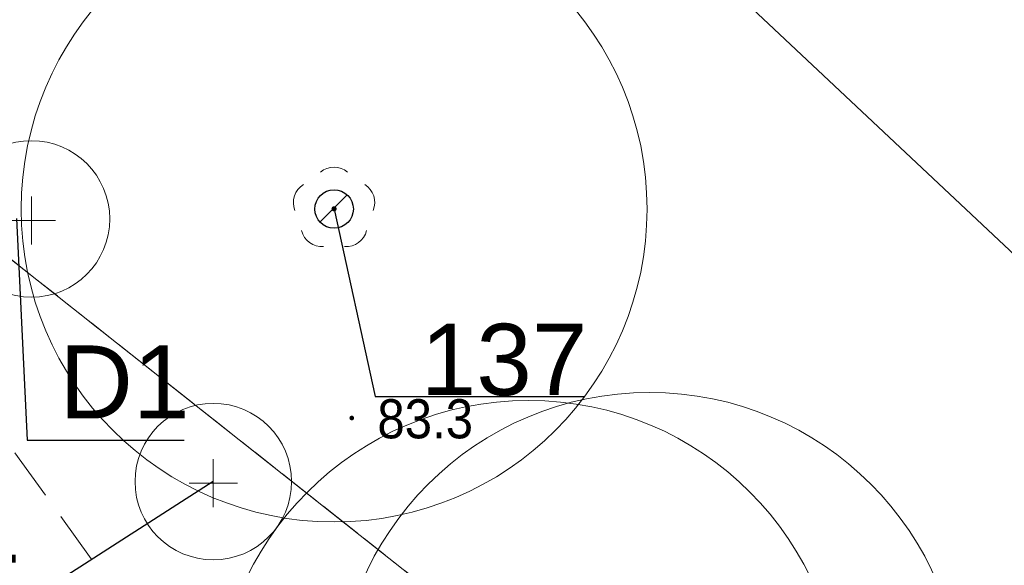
# Model space of a CAD drawing. Header units: metres. Extents: x 6540907 to 6541833, y 5893434 to 5894895.
# Tile 210 of 256: x 6541438 to 6541457, y 5894230 to 5894240. Entities that reach past the tile are written whole.
import ezdxf
from ezdxf import colors
from ezdxf.entities.mleader import LeaderData, LeaderLine
from ezdxf.math import Vec2, Vec3

# ---------------------------------------------------------------- set-up
doc = ezdxf.new("R2010")
doc.units = ezdxf.units.M
doc.header["$MEASUREMENT"] = 0
for name, pattern in [('1.0_0.5', [1.5, 1, -0.5]), ('219-500', [0, 0]), ('egug-500', [1, 0.5, -0.5])]:
    doc.linetypes.add(name, pattern=pattern)
doc.layers.get('0').update_dxf_attribs({"color": 2, "linetype": 'CONTINUOUS', "lineweight": 5})
for name, color, linetype, lineweight in [('218-kontur użytku gruntowego', 251, 'CONTINUOUS', 9), ('219-działka ewidencyjna', 152, 'CONTINUOUS', 18), ('chodnik', 251, 'CONTINUOUS', 9), ('drzewo liściaste', 251, 'CONTINUOUS', 9), ('pikieta naturalna', 251, 'CONTINUOUS', 9), ('pikieta naturalna-Atr2', 251, 'CONTINUOUS', 9), ('woda stojąca', 251, 'CONTINUOUS', 9), ('z_i_drzewa_liściste_korony', 66, 'CONTINUOUS', 20), ('z_i_drzewa_opis', 7, 'CONTINUOUS', 25), ('z_n_kom_alnus glutinosa', 162, 'CONTINUOUS', 20)]:
    doc.layers.add(name, color=color, linetype=linetype, lineweight=lineweight)
doc.styles.add('Opisowy', font='arial.ttf')
doc.styles.get("Standard").update_dxf_attribs({"font": 'Arial', "width": 0.75})

# ---------------------------------------------------------------- blocks, each defined once
blk = doc.blocks.new('PW01')
at = {"linetype": 'Continuous', "lineweight": 13}
h = blk.add_hatch(color=0, dxfattribs=at)
edge = h.paths.add_edge_path()
edge.add_arc((0, 0), 0.045, 0, 360)
blk = doc.blocks.new('OP021')
at = {"linetype": 'Continuous', "lineweight": 13}
h = blk.add_hatch(color=0, dxfattribs=at)
edge = h.paths.add_edge_path()
edge.add_arc((0, 0), 0.05, 0, 360)
at = {"color": 0, "linetype": 'Continuous', "lineweight": 13}
for centre, start, end in [((0, 0.4), 49.272, 130.728), ((-0.38, 0.124), 121.308, 202.548), ((0.38, 0.124), 337.452, 58.692), ((-0.235, -0.324), 193.221, 274.871), ((0.235, -0.324), 265.129, 346.779)]:
    blk.add_arc(centre, 0.4, start, end, dxfattribs=at)
blk = doc.blocks.new('_None')
blk = doc.blocks.new('punkt')
h = blk.add_hatch()
h.set_pattern_fill('ANSI32', color=256, scale=0.2)
h.set_pattern_definition([(45, (-4781848.87, -5644337.08), (-1.34703841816, 1.34703841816), []), (45, (-4781847.972, -5644337.08), (-1.34703841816, 1.34703841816), [])])
edge = h.paths.add_edge_path()
edge.add_arc((0, 0), 0.243, 0, 360)
blk.add_circle((0, 0), 0.243)
blk = doc.blocks.new('d')
at = {"linetype": 'Continuous'}
for points in [[(0, 0.461), (0, -0.461)], [(0.461, 0), (-0.461, 0)]]:
    blk.add_lwpolyline(points, dxfattribs=at)
blk.add_circle((0, 0.031), 1.5, dxfattribs=at)

msp = doc.modelspace()

# ---------------------------------------------------------------- linework, layer by layer
at = {"layer": '218-kontur użytku gruntowego', "linetype": 'egug-500', "lineweight": 18, "flags": 128}
for points in [[(6541474.93, 5894206.388), (6541415.18, 5894253.628)], [(6541415.18, 5894253.628), (6541474.93, 5894206.388)]]:
    msp.add_lwpolyline(points, dxfattribs=at)
at = {"layer": '219-działka ewidencyjna', "linetype": '219-500', "lineweight": 18, "flags": 128}
msp.add_lwpolyline([(6541528.91, 5894163.708), (6541415.18, 5894253.628)], dxfattribs=at)
at = {"layer": 'chodnik', "linetype": '1.0_0.5', "lineweight": 18, "flags": 128}
msp.add_lwpolyline([(6541148.09, 5894266.608), (6541121.4, 5894253.108), (6541122.75, 5894251.218), (6541149.27, 5894263.848), (6541185.84, 5894277.468), (6541214.53, 5894280.958), (6541220.14, 5894280.468), (6541232.78, 5894276.948), (6541273.74, 5894255.128), (6541292.32, 5894248.138), (6541299.58, 5894246.488), (6541311.46, 5894246.228), (6541320.71, 5894247.928), (6541358.75, 5894259.418), (6541381.84, 5894259.168), (6541383.11, 5894258.688), (6541394.29, 5894255.868), (6541417.15, 5894246.908), (6541419.74, 5894244.818), (6541430.87, 5894235.068), (6541433.75, 5894232.708), (6541442.13, 5894221.108), (6541450.88, 5894208.258), (6541461.26, 5894194.908), (6541472.88, 5894183.518), (6541484.16, 5894175.358), (6541492.85, 5894170.438), (6541512, 5894163.558), (6541515.21, 5894162.958), (6541516.3, 5894165.558), (6541512.94, 5894166.398), (6541494.11, 5894173.178), (6541485.78, 5894177.878), (6541474.82, 5894185.818), (6541463.5, 5894196.908), (6541453.3, 5894210.018), (6541444.59, 5894222.828), (6541435.95, 5894234.788), (6541432.81, 5894237.358), (6541421.67, 5894247.118), (6541418.67, 5894249.528), (6541395.21, 5894258.728), (6541384.01, 5894261.548), (6541382.4, 5894262.168), (6541358.33, 5894262.418), (6541320.17, 5894250.908), (6541310.58, 5894248.848), (6541305.73, 5894248.828), (6541301.24, 5894249.028), (6541301.24, 5894249.028), (6541293.42, 5894251.278), (6541277.75, 5894257.108), (6541274.98, 5894257.888), (6541233.63, 5894279.558), (6541220.53, 5894283.528), (6541214.73, 5894283.598), (6541185.16, 5894280.418)], close=True, dxfattribs=at)
at = {"layer": 'woda stojąca', "linetype": 'Continuous', "lineweight": 18, "flags": 128}
msp.add_lwpolyline([(6541367.34, 5894279.258), (6541389.88, 5894276.588), (6541402.75, 5894273.998), (6541409.99, 5894272.718), (6541446.46, 5894245.798), (6541481.8, 5894212.568), (6541502.15, 5894198.468), (6541553.78, 5894181.838), (6541585.51, 5894167.408), (6541602.96, 5894161.388), (6541638.54, 5894156.538), (6541655.67, 5894151.408), (6541664.14, 5894128.558), (6541679.96, 5894085.878), (6541682.61, 5894081.719)], dxfattribs=at)
at = {"layer": 'z_i_drzewa_liściste_korony', "linetype": 'Continuous'}
for centre in [(6541444.151, 5894236.585), (6541450.198, 5894227.069), (6541447.881, 5894226.915)]:
    msp.add_circle(centre, 6, dxfattribs=at)

# ---------------------------------------------------------------- block references
at = {"layer": 'drzewo liściaste', "linetype": 'Continuous', "lineweight": 18}
msp.add_blockref('OP021', (6541444.15, 5894236.588), dxfattribs=at)
msp.add_blockref('OP021', (6541444.15, 5894236.588), dxfattribs=at)
msp.add_blockref('OP021', (6541444.15, 5894236.588), dxfattribs=at)
at = {"layer": 'pikieta naturalna', "linetype": 'Continuous', "lineweight": 13}
msp.add_blockref('PW01', (6541444.49, 5894232.578), dxfattribs=at)
at = {"layer": 'z_i_drzewa_opis', "ltscale": 0.01, "xscale": 1.520278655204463, "yscale": 1.520278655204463, "zscale": 1.520278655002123}
msp.add_blockref('punkt', (6541444.151, 5894236.585), dxfattribs=at)
at = {"layer": 'z_n_kom_alnus glutinosa', "linetype": 'Continuous'}
for p in [(6541438.35, 5894236.363), (6541441.835, 5894231.328)]:
    msp.add_blockref('d', p, dxfattribs=at)

# ---------------------------------------------------------------- texts
at = {"layer": 'pikieta naturalna-Atr2', "width": 0.9}
msp.add_text('83.3', height=0.75, dxfattribs=at).set_placement((6541444.98, 5894232.188))

# ---------------------------------------------------------------- leaders
at = {"layer": 'z_i_drzewa_opis', "ltscale": 0.01}
ml = msp.add_multileader_mtext('Standard', dxfattribs=at)
ml.set_content('137', color=256, style='Opisowy')
ml.set_leader_properties()
ml.set_arrow_properties(name='NONE')
ml.build(insert=Vec2(0, 0))
ml.multileader.update_dxf_attribs({"has_dogleg": 0, "text_left_attachment_type": 6, "text_right_attachment_type": 5, "text_top_attachment_type": 0, "text_bottom_attachment_type": 0, "dogleg_length": 1.914, "arrow_head_size": 7.005})
ctx = ml.context
ctx.base_point, ctx.char_height, ctx.arrow_head_size, ctx.landing_gap_size, ctx.plane_origin = Vec3(6541444.94, 5894232.993), 1.3683, 7.005, 0.876, Vec3(6541437.568, 5894228.609)
ctx.left_attachment, ctx.right_attachment, ctx.attachment_type = 6, 5, 2
notes = []
notes.append((ctx, [(1, (1, 1, 0), (6541441.899, 5894232.993), (1, 0), 3.041, [(0, [(6541444.151, 5894236.585), (6541444.94, 5894232.993), (6541444.94, 5894232.993), (6541444.94, 5894232.993), (6541444.94, 5894232.993), (6541444.94, 5894232.993), (6541444.94, 5894232.993), (6541444.94, 5894232.993), (6541444.94, 5894232.993), (6541444.94, 5894232.993), (6541444.94, 5894232.993), (6541444.94, 5894232.993), (6541444.94, 5894232.993), (6541444.94, 5894232.993), (6541444.94, 5894232.993), (6541444.94, 5894232.993), (6541444.94, 5894232.993), (6541444.94, 5894232.993), (6541444.94, 5894232.993), (6541444.94, 5894232.993), (6541444.94, 5894232.993), (6541444.94, 5894232.993), (6541444.94, 5894232.993), (6541444.94, 5894232.993), (6541444.94, 5894232.993), (6541444.94, 5894232.993), (6541444.94, 5894232.993), (6541444.94, 5894232.993), (6541444.94, 5894232.993), (6541444.94, 5894232.993), (6541444.94, 5894232.993), (6541444.94, 5894232.993), (6541444.94, 5894232.993), (6541444.94, 5894232.993), (6541444.94, 5894232.993), (6541444.94, 5894232.993), (6541444.94, 5894232.993), (6541444.94, 5894232.993), (6541444.94, 5894232.993), (6541444.94, 5894232.993), (6541444.94, 5894232.993), (6541444.94, 5894232.993), (6541444.94, 5894232.993), (6541444.94, 5894232.993), (6541444.94, 5894232.993), (6541444.94, 5894232.993), (6541444.94, 5894232.993), (6541444.94, 5894232.993), (6541444.94, 5894232.993), (6541444.94, 5894232.993), (6541444.94, 5894232.993), (6541444.94, 5894232.993), (6541444.94, 5894232.993), (6541444.94, 5894232.993), (6541444.94, 5894232.993), (6541444.94, 5894232.993), (6541444.94, 5894232.993), (6541444.94, 5894232.993), (6541444.94, 5894232.993), (6541444.94, 5894232.993), (6541444.94, 5894232.993), (6541444.94, 5894232.993), (6541444.94, 5894232.993), (6541444.94, 5894232.993), (6541444.94, 5894232.993), (6541444.94, 5894232.993), (6541444.94, 5894232.993), (6541444.94, 5894232.993), (6541444.94, 5894232.993), (6541444.94, 5894232.993), (6541444.94, 5894232.993), (6541444.94, 5894232.993), (6541444.94, 5894232.993), (6541444.94, 5894232.993), (6541444.94, 5894232.993), (6541444.94, 5894232.993), (6541444.94, 5894232.993), (6541444.94, 5894232.993), (6541444.94, 5894232.993), (6541444.94, 5894232.993), (6541444.94, 5894232.993), (6541444.94, 5894232.993), (6541444.94, 5894232.993), (6541444.94, 5894232.993), (6541444.94, 5894232.993), (6541444.94, 5894232.993), (6541444.94, 5894232.993), (6541444.94, 5894232.993), (6541444.94, 5894232.993), (6541444.94, 5894232.993), (6541444.94, 5894232.993), (6541444.94, 5894232.993), (6541444.94, 5894232.993), (6541444.94, 5894232.993), (6541444.94, 5894232.993), (6541444.94, 5894232.993), (6541444.94, 5894232.993), (6541444.94, 5894232.993), (6541444.94, 5894232.993), (6541444.94, 5894232.993), (6541444.94, 5894232.993), (6541444.94, 5894232.993), (6541444.94, 5894232.993), (6541444.94, 5894232.993), (6541444.94, 5894232.993), (6541444.94, 5894232.993), (6541444.94, 5894232.993), (6541444.94, 5894232.993), (6541444.94, 5894232.993), (6541444.94, 5894232.993), (6541444.94, 5894232.993), (6541444.94, 5894232.993), (6541444.94, 5894232.993), (6541444.94, 5894232.993), (6541444.94, 5894232.993), (6541444.94, 5894232.993), (6541444.94, 5894232.993), (6541444.94, 5894232.993), (6541444.94, 5894232.993), (6541444.94, 5894232.993), (6541444.94, 5894232.993), (6541444.94, 5894232.993), (6541444.94, 5894232.993), (6541444.94, 5894232.993), (6541444.94, 5894232.993), (6541444.94, 5894232.993), (6541444.94, 5894232.993), (6541444.94, 5894232.993)], 256, [])])]))
ctx.mtext.insert, ctx.mtext.flow_direction = Vec3(6541445.815, 5894234.385), 5
at = {"layer": 'z_i_drzewa_opis'}
ml = msp.add_multileader_mtext('Standard', dxfattribs=at)
ml.set_content('D1', color=256, style='Opisowy')
ml.set_leader_properties()
ml.set_arrow_properties(name='NONE')
ml.build(insert=Vec2(0, 0))
ml.multileader.update_dxf_attribs({"has_dogleg": 0, "text_left_attachment_type": 6, "text_right_attachment_type": 5, "text_top_attachment_type": 0, "text_bottom_attachment_type": 0, "dogleg_length": 1.914, "arrow_head_size": 4.904})
ctx = ml.context
ctx.base_point, ctx.char_height, ctx.arrow_head_size, ctx.landing_gap_size, ctx.plane_origin = Vec3(6541438.268, 5894232.156), 1.4, 4.904, 0.613, Vec3(6541433.108, 5894229.087)
ctx.left_attachment, ctx.right_attachment, ctx.attachment_type = 6, 5, 2
notes.append((ctx, [(1, (1, 1, 0), (6541436.139, 5894232.156), (1, 0), 2.128, [(0, [(6541438.061, 5894236.405), (6541438.268, 5894232.156), (6541438.268, 5894232.156), (6541438.268, 5894232.156), (6541438.268, 5894232.156), (6541438.268, 5894232.156), (6541438.268, 5894232.156), (6541438.268, 5894232.156), (6541438.268, 5894232.156), (6541438.268, 5894232.156), (6541438.268, 5894232.156), (6541438.268, 5894232.156), (6541438.268, 5894232.156), (6541438.268, 5894232.156), (6541438.268, 5894232.156), (6541438.268, 5894232.156), (6541438.268, 5894232.156), (6541438.268, 5894232.156), (6541438.268, 5894232.156), (6541438.268, 5894232.156), (6541438.268, 5894232.156), (6541438.268, 5894232.156), (6541438.268, 5894232.156), (6541438.268, 5894232.156), (6541438.268, 5894232.156), (6541438.268, 5894232.156), (6541438.268, 5894232.156), (6541438.268, 5894232.156), (6541438.268, 5894232.156), (6541438.268, 5894232.156), (6541438.268, 5894232.156), (6541438.268, 5894232.156), (6541438.268, 5894232.156), (6541438.268, 5894232.156), (6541438.268, 5894232.156), (6541438.268, 5894232.156), (6541438.268, 5894232.156), (6541438.268, 5894232.156), (6541438.268, 5894232.156), (6541438.268, 5894232.156), (6541438.268, 5894232.156), (6541438.268, 5894232.156), (6541438.268, 5894232.156), (6541438.268, 5894232.156), (6541438.268, 5894232.156), (6541438.268, 5894232.156), (6541438.268, 5894232.156), (6541438.268, 5894232.156), (6541438.268, 5894232.156), (6541438.268, 5894232.156), (6541438.268, 5894232.156), (6541438.268, 5894232.156), (6541438.268, 5894232.156), (6541438.268, 5894232.156), (6541438.268, 5894232.156), (6541438.268, 5894232.156), (6541438.268, 5894232.156), (6541438.268, 5894232.156), (6541438.268, 5894232.156), (6541438.268, 5894232.156), (6541438.268, 5894232.156), (6541438.268, 5894232.156), (6541438.268, 5894232.156), (6541438.268, 5894232.156), (6541438.268, 5894232.156), (6541438.268, 5894232.156), (6541438.268, 5894232.156), (6541438.268, 5894232.156), (6541438.268, 5894232.156), (6541438.268, 5894232.156), (6541438.268, 5894232.156), (6541438.268, 5894232.156), (6541438.268, 5894232.156), (6541438.268, 5894232.156), (6541438.268, 5894232.156), (6541438.268, 5894232.156), (6541438.268, 5894232.156), (6541438.268, 5894232.156), (6541438.268, 5894232.156), (6541438.268, 5894232.156), (6541438.268, 5894232.156), (6541438.268, 5894232.156), (6541438.268, 5894232.156), (6541438.268, 5894232.156), (6541438.268, 5894232.156), (6541438.268, 5894232.156), (6541438.268, 5894232.156), (6541438.268, 5894232.156), (6541438.268, 5894232.156), (6541438.268, 5894232.156), (6541438.268, 5894232.156), (6541438.268, 5894232.156), (6541438.268, 5894232.156), (6541438.268, 5894232.156), (6541438.268, 5894232.156), (6541438.268, 5894232.156), (6541438.268, 5894232.156), (6541438.268, 5894232.156), (6541438.268, 5894232.156), (6541438.268, 5894232.156), (6541438.268, 5894232.156), (6541438.268, 5894232.156), (6541438.268, 5894232.156), (6541438.268, 5894232.156), (6541438.268, 5894232.156), (6541438.268, 5894232.156), (6541438.268, 5894232.156), (6541438.268, 5894232.156), (6541438.268, 5894232.156), (6541438.268, 5894232.156), (6541438.268, 5894232.156), (6541438.268, 5894232.156), (6541438.268, 5894232.156), (6541438.268, 5894232.156), (6541438.268, 5894232.156), (6541438.268, 5894232.156), (6541438.268, 5894232.156), (6541438.268, 5894232.156), (6541438.268, 5894232.156), (6541438.268, 5894232.156), (6541438.268, 5894232.156), (6541438.268, 5894232.156)], 256, [])])]))
ctx.mtext.insert, ctx.mtext.flow_direction = Vec3(6541438.881, 5894233.97), 5
ml = msp.add_multileader_mtext('Standard', dxfattribs=at)
ml.set_content('D1', color=256, style='Opisowy')
ml.set_leader_properties()
ml.set_arrow_properties(name='NONE')
ml.build(insert=Vec2(0, 0))
ml.multileader.update_dxf_attribs({"has_dogleg": 0, "text_left_attachment_type": 6, "text_right_attachment_type": 5, "text_top_attachment_type": 0, "text_bottom_attachment_type": 0, "dogleg_length": 1.914, "arrow_head_size": 4.904})
ctx = ml.context
ctx.base_point, ctx.char_height, ctx.arrow_head_size, ctx.landing_gap_size, ctx.plane_origin = Vec3(6541435.541, 5894229.392), 1.4, 4.904, 0.613, Vec3(6541443.917, 5894226.318)
ctx.left_attachment, ctx.right_attachment, ctx.text_align_type, ctx.attachment_type = 6, 5, 2, 2
notes.append((ctx, [(1, (1, 1, 0), (6541440.886, 5894229.386), (-1, 0), 2.128, [(0, [(6541441.835, 5894231.359), (6541438.757, 5894229.386), (6541438.757, 5894229.386), (6541438.757, 5894229.386), (6541438.757, 5894229.386), (6541438.757, 5894229.386), (6541438.757, 5894229.386), (6541438.757, 5894229.386), (6541438.757, 5894229.386), (6541438.757, 5894229.386), (6541438.757, 5894229.386), (6541438.757, 5894229.386), (6541438.757, 5894229.386), (6541438.757, 5894229.386), (6541438.757, 5894229.386), (6541438.757, 5894229.386), (6541438.757, 5894229.386), (6541438.757, 5894229.386), (6541438.757, 5894229.386), (6541438.757, 5894229.386), (6541438.757, 5894229.386), (6541438.757, 5894229.386), (6541438.757, 5894229.386), (6541438.757, 5894229.386), (6541438.757, 5894229.386), (6541438.757, 5894229.386), (6541438.757, 5894229.386), (6541438.757, 5894229.386), (6541438.757, 5894229.386), (6541438.757, 5894229.386), (6541438.757, 5894229.386), (6541438.757, 5894229.386), (6541438.757, 5894229.386), (6541438.757, 5894229.386), (6541438.757, 5894229.386), (6541438.757, 5894229.386), (6541438.757, 5894229.386), (6541438.757, 5894229.386), (6541438.757, 5894229.386), (6541438.757, 5894229.386), (6541438.757, 5894229.386), (6541438.757, 5894229.386), (6541438.757, 5894229.386), (6541438.757, 5894229.386), (6541438.757, 5894229.386), (6541438.757, 5894229.386), (6541438.757, 5894229.386), (6541438.757, 5894229.386), (6541438.757, 5894229.386), (6541438.757, 5894229.386), (6541438.757, 5894229.386), (6541438.757, 5894229.386), (6541438.757, 5894229.386), (6541438.757, 5894229.386), (6541438.757, 5894229.386), (6541438.757, 5894229.386), (6541438.757, 5894229.386), (6541438.757, 5894229.386), (6541438.757, 5894229.386), (6541438.757, 5894229.386), (6541438.757, 5894229.386), (6541438.757, 5894229.386), (6541438.757, 5894229.386), (6541438.757, 5894229.386), (6541438.757, 5894229.386), (6541438.757, 5894229.386), (6541438.757, 5894229.386), (6541438.757, 5894229.386), (6541438.757, 5894229.386), (6541438.757, 5894229.386), (6541438.757, 5894229.386), (6541438.757, 5894229.386), (6541438.757, 5894229.386), (6541438.757, 5894229.386), (6541438.757, 5894229.386), (6541438.757, 5894229.386), (6541438.757, 5894229.386), (6541438.757, 5894229.386), (6541438.757, 5894229.386), (6541438.757, 5894229.386), (6541438.757, 5894229.386), (6541438.757, 5894229.386), (6541438.757, 5894229.386), (6541438.757, 5894229.386), (6541438.757, 5894229.386), (6541438.757, 5894229.386), (6541438.757, 5894229.386), (6541438.757, 5894229.386), (6541438.757, 5894229.386), (6541438.757, 5894229.386), (6541438.757, 5894229.386), (6541438.757, 5894229.386), (6541438.757, 5894229.386), (6541438.757, 5894229.386), (6541438.757, 5894229.386), (6541438.757, 5894229.386), (6541438.757, 5894229.386), (6541438.757, 5894229.386), (6541438.757, 5894229.386), (6541438.757, 5894229.386), (6541438.757, 5894229.386), (6541438.757, 5894229.386), (6541438.757, 5894229.386), (6541438.757, 5894229.386), (6541438.757, 5894229.386), (6541438.757, 5894229.386), (6541438.757, 5894229.386), (6541438.757, 5894229.386), (6541438.757, 5894229.386), (6541438.757, 5894229.386), (6541438.757, 5894229.386), (6541438.757, 5894229.386), (6541438.757, 5894229.386), (6541438.757, 5894229.386), (6541438.757, 5894229.386), (6541438.757, 5894229.386), (6541438.757, 5894229.386), (6541438.757, 5894229.386), (6541438.757, 5894229.386), (6541438.757, 5894229.386), (6541438.757, 5894229.386), (6541438.757, 5894229.386)], 256, [])])]))
ctx.mtext.insert, ctx.mtext.alignment, ctx.mtext.flow_direction = Vec3(6541438.144, 5894231.207), 3, 5
for ctx, leaders in notes:
    for number, flags, end, landing, length, lines in leaders:
        leader = LeaderData()
        leader.index, (leader.has_last_leader_line, leader.has_dogleg_vector, leader.attachment_direction) = number, flags
        leader.last_leader_point, leader.dogleg_vector, leader.dogleg_length = Vec3(end), Vec3(landing), length
        for number, points, colour, breaks in lines:
            line = LeaderLine()
            line.index, line.vertices, line.color, line.breaks = number, Vec3.list(points), colors.encode_raw_color(colour), breaks
            leader.lines.append(line)
        ctx.leaders.append(leader)

doc.saveas('drawing.dxf')
